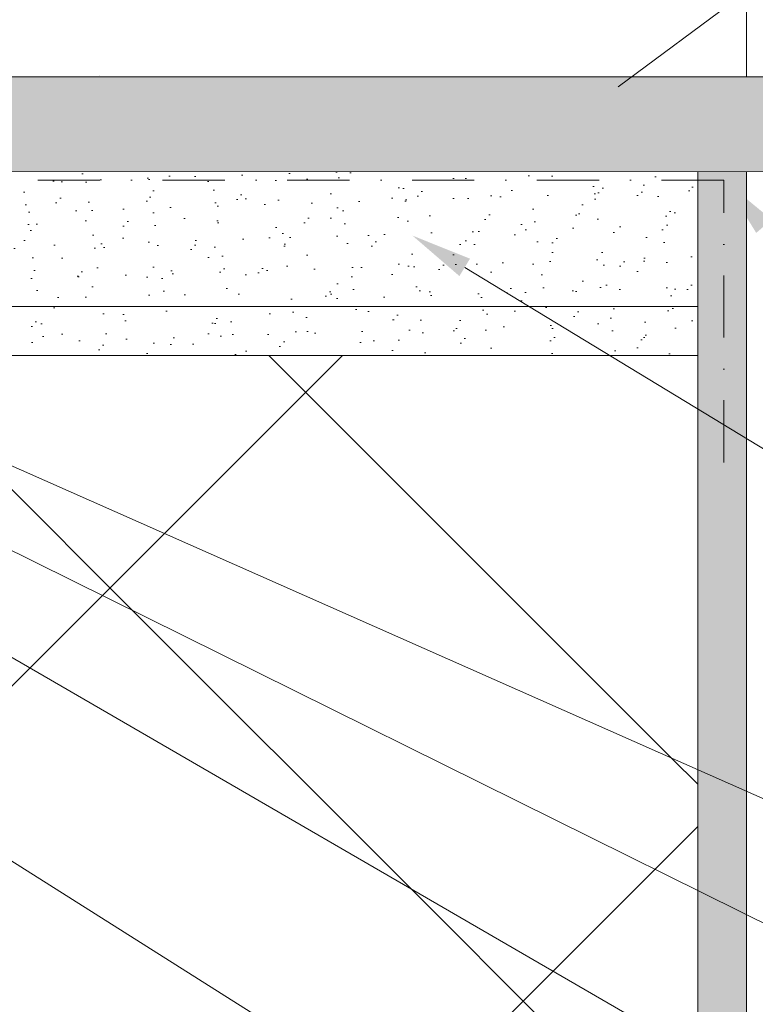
# Model space of a CAD drawing. Header units: millimetres. Extents: x -213344 to 52059, y -47868 to 108976.
# Tile 8 of 27: x -198959 to -198809, y 34932 to 35133. Entities that reach past the tile are written whole.
import ezdxf
from ezdxf.xclip import XClip

# ---------------------------------------------------------------- set-up
doc = ezdxf.new("R2010")
doc.units = ezdxf.units.MM
doc.header["$MEASUREMENT"] = 0
doc.header["$XCLIPFRAME"] = 0
doc.linetypes.add('VÝZTUŽNÁ_SÍŤ', pattern=[25.4, 12.7, -6.35, 0, -6.35])
for name, color, linetype in [('POHLED ZÁPADNÍ_1_DEK_KÓTY', 7, 'Continuous'), ('POHLED ZÁPADNÍ_1_DEK_SLABA', 7, 'Continuous'), ('POHLED ZÁPADNÍ_1_DEK_Výztužná síť', 7, 'Continuous'), ('POHLED ZÁPADNÍ_1_DEK_ŠRAFY', 7, 'Continuous')]:
    doc.layers.add(name, color=color, linetype=linetype)
pattern_1 = [(307.5, (-354320.417, 10713.701), (9.63411885, 0.3149668), [0, -7.6, 0, -8.5, 0, -8.125]), (277.5, (-354320.417, 10713.701), (-14.1107303, 8.8488835), [0, -4.1, 0, -6.85, 0, -2.625]), (237.5, (-354320.417, 10719.851), (-0.02829527, 15.5707093), [0, -2.5, 0, -9, 0, -11.75]), (227.5, (-354320.417, 10719.85), (-4.3883778, 15.030633), [0, -1.25, 0, -5.9, 0, -6.75])]
pattern_2 = [(45, (-410049.25, -41106.9), (-124.4508, 124.4508), []), (45, (-409969.25, -41106.9), (-124.4508, 124.4508), []), (135, (-410049.25, -41106.9), (124.4508, 124.4508), []), (135, (-409969.25, -41106.9), (124.4508, 124.4508), [])]

# ---------------------------------------------------------------- blocks, each defined once
blk = doc.blocks.new('Kresba_1_1', base_point=(-202803.82, 33475.34))
at = {"layer": 'POHLED ZÁPADNÍ_1_DEK_KÓTY', "linetype": 'Continuous', "lineweight": 18}
for points in [[(-198835.48, 35117.9), (-198837.97, 35121.24), (-198846.76, 35112.12)], [(-198808.51, 35089.67), (-198805.36, 35092.4), (-198815.14, 35100.46)], [(-198869.17, 35080.85), (-198867, 35084.41), (-198878.76, 35089.12)]]:
    blk.add_hatch(color=6, dxfattribs=at).paths.add_polyline_path(points)
at = {"layer": 'POHLED ZÁPADNÍ_1_DEK_ŠRAFY', "linetype": 'Continuous', "lineweight": 18}
blk.add_hatch(color=3, dxfattribs=at).paths.add_polyline_path([(-198932.06, 35121.5), (-199065.86, 35121.42), (-199065.86, 35102.05), (-198932.06, 35102.13), (-198784.67, 35102.12, -0.409528), (-198782.77, 35100.19), (-198782.77, 35084.71, 0.414214), (-198780.83, 35082.78), (-198765.35, 35082.78, 0.414214), (-198763.42, 35084.71), (-198763.42, 35121.47)])
h = blk.add_hatch(dxfattribs=at)
h.set_pattern_fill('AR_SAND_0001', color=3, style=0, pattern_type=2)
h.set_pattern_definition(pattern_1)
h.paths.add_polyline_path([(-198820.47, 34499.18), (-198810.47, 34499.18), (-198810.46, 35102.22), (-198820.46, 35102.22), (-198820.47, 35108.57)])
h = blk.add_hatch(dxfattribs=at)
h.set_pattern_fill('AR_SAND_0001', color=3, style=0, pattern_type=2)
h.set_pattern_definition(pattern_1)
h.paths.add_polyline_path([(-199071.26, 35102.16), (-199071.26, 35076.21), (-198900.05, 35076.07), (-198900.05, 35074.63), (-198820.47, 35074.63), (-198820.47, 35102.22)])
h = blk.add_hatch(dxfattribs=at)
h.set_pattern_fill('AR_SAND_0001', color=3, style=0, pattern_type=2)
h.set_pattern_definition(pattern_1)
h.paths.add_polyline_path([(-198957.14, 35064.63), (-198820.47, 35064.63), (-198820.47, 35074.63), (-198957.14, 35074.63), (-198957.14, 35073.83), (-198956.66, 35073.51), (-198957.14, 35073.36), (-198957.14, 35071.47), (-198956.66, 35071.15), (-198957.14, 35070.99), (-198957.14, 35069.1), (-198956.66, 35068.78), (-198957.14, 35068.63), (-198957.14, 35066.73), (-198956.66, 35066.41), (-198957.14, 35066.26)])
h = blk.add_hatch(dxfattribs=at)
h.set_pattern_fill('ZDIVO2_0001', color=3, style=0, pattern_type=2)
h.set_pattern_definition(pattern_2)
h.paths.add_polyline_path([(-199087.12, 35064.63), (-199120.47, 35064.63), (-199120.47, 34943.14), (-199068.33, 34943.14, -0.146838), (-199065.83, 34942.14), (-199065.83, 34936.14, -0.146839), (-199068.33, 34935.14), (-199120.47, 34935.14), (-199120.47, 34634.5), (-198820.47, 34634.5), (-198820.47, 34921.62), (-199067.25, 35064.63), (-199083.33, 35064.63), (-199083.33, 35063.5), (-199083.11, 35063.35), (-199083.33, 35063.02), (-199083.33, 35061.13), (-199083.11, 35060.98), (-199083.33, 35060.66), (-199083.33, 35058.76), (-199083.11, 35058.62), (-199083.33, 35058.29), (-199083.33, 35056.4), (-199083.11, 35056.25), (-199083.33, 35055.92), (-199083.33, 35054.03), (-199083.11, 35053.88), (-199083.33, 35053.56), (-199083.33, 35051.66), (-199083.11, 35051.52), (-199083.33, 35051.19), (-199083.33, 35049.3), (-199083.11, 35049.15), (-199083.33, 35048.82), (-199083.33, 35046.93), (-199083.11, 35046.78), (-199083.33, 35046.46), (-199083.33, 35044.56), (-199083.11, 35044.42), (-199083.33, 35044.09), (-199083.33, 35042.2), (-199083.11, 35042.05), (-199083.33, 35041.72), (-199083.33, 35039.83), (-199083.11, 35039.68), (-199083.33, 35039.36), (-199083.33, 35037.46), (-199083.11, 35037.32), (-199083.33, 35036.99), (-199083.33, 35035.1), (-199083.11, 35034.95), (-199083.33, 35034.62), (-199083.52, 35032.76), (-199083.3, 35032.61), (-199083.56, 35032.3), (-199083.75, 35030.44), (-199083.56, 35030.31), (-199083.79, 35029.97), (-199083.98, 35028.11), (-199083.76, 35027.96), (-199084.03, 35027.64), (-199084.18, 35026.1, -0.904988), (-199086.26, 35026.1), (-199086.46, 35028.08), (-199086.51, 35028.08), (-199086.98, 35028.4), (-199086.51, 35028.56), (-199086.7, 35030.49), (-199086.97, 35030.64), (-199087.22, 35030.81), (-199086.75, 35030.97), (-199086.94, 35032.89), (-199086.99, 35032.9), (-199087.47, 35033.22), (-199086.99, 35033.38), (-199087.12, 35034.62), (-199087.12, 35035.29), (-199087.34, 35035.44), (-199087.12, 35035.76), (-199087.12, 35037.66), (-199087.34, 35037.81), (-199087.12, 35038.13), (-199087.12, 35040.03), (-199087.34, 35040.17), (-199087.12, 35040.5), (-199087.12, 35042.39), (-199087.59, 35042.71), (-199087.12, 35042.87), (-199087.12, 35044.76), (-199087.59, 35045.08), (-199087.12, 35045.23), (-199087.12, 35047.13), (-199087.59, 35047.45), (-199087.12, 35047.6), (-199087.12, 35049.49), (-199087.34, 35049.64), (-199087.12, 35049.97), (-199087.12, 35051.86), (-199087.59, 35052.18), (-199087.12, 35052.33), (-199087.12, 35054.23), (-199087.59, 35054.55), (-199087.12, 35054.7), (-199087.12, 35056.59), (-199087.59, 35056.91), (-199087.12, 35057.07), (-199087.12, 35058.96), (-199087.59, 35059.28), (-199087.12, 35059.43), (-199087.12, 35061.33), (-199087.59, 35061.65), (-199087.12, 35061.8), (-199087.12, 35063.69), (-199087.34, 35063.84), (-199087.12, 35064.17)])
h = blk.add_hatch(dxfattribs=at)
h.set_pattern_fill('ZDIVO2_0001', color=3, style=0, pattern_type=2)
h.set_pattern_definition(pattern_2)
h.paths.add_polyline_path([(-198820.47, 34921.62), (-198820.47, 34955.21), (-199041.12, 35064.63), (-199067.25, 35064.63)])
h = blk.add_hatch(dxfattribs=at)
h.set_pattern_fill('ZDIVO2_0001', color=3, style=0, pattern_type=2)
h.set_pattern_definition(pattern_2)
h.paths.add_polyline_path([(-198820.47, 34955.21), (-198820.47, 34979.92), (-199011.55, 35064.63), (-199041.12, 35064.63)])
h = blk.add_hatch(dxfattribs=at)
h.set_pattern_fill('ZDIVO2_0001', color=3, style=0, pattern_type=2)
h.set_pattern_definition(pattern_2)
h.paths.add_polyline_path([(-198820.47, 34979.92), (-198820.47, 35053.68), (-198838.48, 35064.63), (-199011.55, 35064.63)])
h = blk.add_hatch(dxfattribs=at)
h.set_pattern_fill('ZDIVO2_0001', color=3, style=0, pattern_type=2)
h.set_pattern_definition(pattern_2)
h.paths.add_polyline_path([(-198820.47, 35053.68), (-198820.47, 35064.63), (-198838.48, 35064.63)])
at = {"layer": 'POHLED ZÁPADNÍ_1_DEK_KÓTY', "color": 6, "linetype": 'Continuous', "lineweight": 18}
for p, q in [((-198836.73, 35119.57), (-198784.76, 35158.12)), ((-199059.84, 35086.03), (-198780.26, 34962.1)), ((-198868.08, 35082.63), (-198775.14, 35026.12)), ((-199081.45, 35072.86), (-198784.22, 34900.62)), ((-199047.36, 35067.73), (-198780.26, 34935.28)), ((-199074.65, 35033.19), (-198784.22, 34849.86))]:
    blk.add_line(p, q, dxfattribs=at)
at = {"layer": 'POHLED ZÁPADNÍ_1_DEK_SLABA', "color": 153, "linetype": 'Continuous', "lineweight": 18}
for p, q in [((-198810.47, 35121.58), (-198810.47, 35223.8)), ((-199072.62, 35121.6), (-198763.42, 35121.57)), ((-198942.77, 35121.83), (-198942.77, 35121.83)), ((-198784.67, 35102.23), (-199071.26, 35102.16)), ((-198820.47, 35074.63), (-198820.47, 35102.22)), ((-198810.47, 35102.23), (-198810.47, 34499.18)), ((-198820.47, 35074.63), (-199130.47, 35074.63)), ((-198820.47, 35074.63), (-198820.47, 35064.63)), ((-198820.47, 35064.63), (-199120.47, 35064.63)), ((-198820.47, 35064.63), (-198820.47, 34499.18))]:
    blk.add_line(p, q, dxfattribs=at)
at = {"layer": 'POHLED ZÁPADNÍ_1_DEK_Výztužná síť', "color": 1, "linetype": 'VÝZTUŽNÁ_SÍŤ', "lineweight": 18, "flags": 128}
for points in [[(-198815.14, 35100.46), (-199071.26, 35100.46)], [(-198815.14, 35042.76), (-198815.14, 35100.46)]]:
    blk.add_lwpolyline(points, dxfattribs=at)

msp = doc.modelspace()

# ---------------------------------------------------------------- block references
at = {"color": 9, "linetype": 'Continuous', "lineweight": 13}
ref = msp.add_blockref('Kresba_1_1', (-202803.82, 33475.34), dxfattribs=at)
XClip(ref).set_block_clipping_path([(-213344.2533762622, 24346.0258491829), (-192274.4692545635, 38158.3434494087)])

doc.saveas('drawing.dxf')
